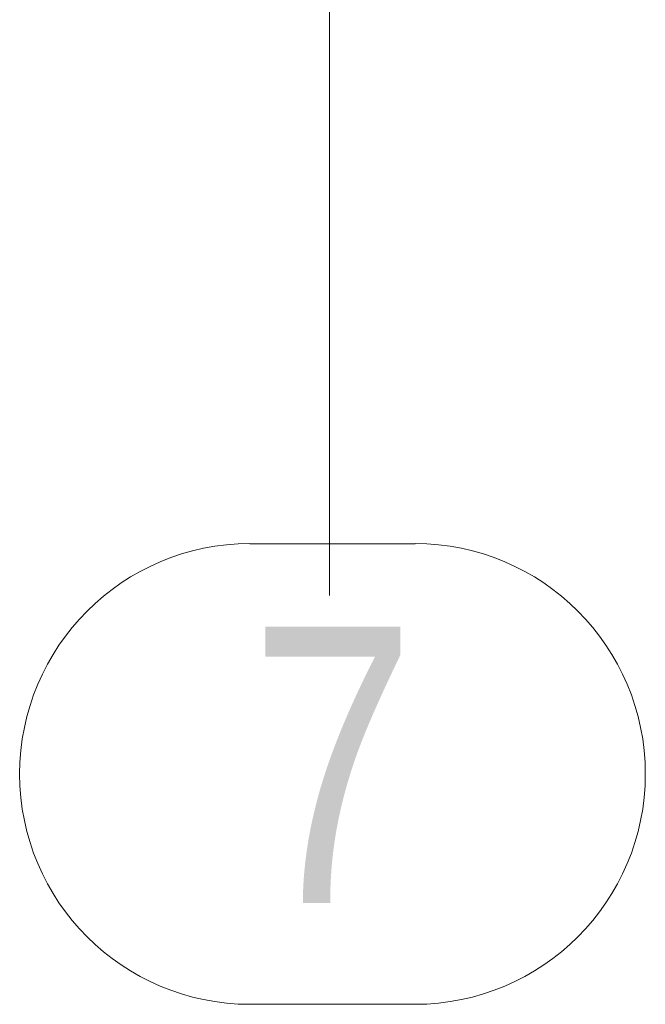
# Model space of a CAD drawing. Header units: metres. Extents: x 217 to 322, y -6 to 53.
# Tile 28 of 39: x 263.54 to 264.67, y 35.43 to 37.21. Entities that reach past the tile are written whole.
import ezdxf

# ---------------------------------------------------------------- set-up
doc = ezdxf.new("R2010")
doc.units = ezdxf.units.M
doc.linetypes.add('__RA_15', pattern=[1.7, 1, -0.3, 0.1, -0.3])
doc.layers.add('OSY', color=204, linetype='__RA_15', lineweight=13)
doc.styles.add('ARIAL', font='ARIAL.TTF')

msp = doc.modelspace()

# ---------------------------------------------------------------- linework, layer by layer
at = {"layer": 'OSY', "color": 204, "linetype": 'Continuous', "lineweight": 13}
for p, q in [((264.0971, 36.1652), (264.0971, 47.9132)), ((264.2517, 36.2592), (263.9529, 36.2592)), ((264.0971, 36.1652), (264.0971, 36.1652)), ((264.2517, 35.4259), (263.9529, 35.4259))]:
    msp.add_line(p, q, dxfattribs=at)
for centre, start, end in [((263.9529, 35.8426), 90, 270), ((264.2517, 35.8426), 270, 90)]:
    msp.add_arc(centre, 0.4167, start, end, dxfattribs=at)

# ---------------------------------------------------------------- texts
at = {"layer": 'OSY', "color": 204, "linetype": '__RA_15', "lineweight": 13, "insert": (263.9529, 35.6092), "char_height": 0.5, "width": 0.192308, "attachment_point": 7, "style": 'ARIAL'}
msp.add_mtext('\\W0.77;7', dxfattribs=at)

doc.saveas('drawing.dxf')
